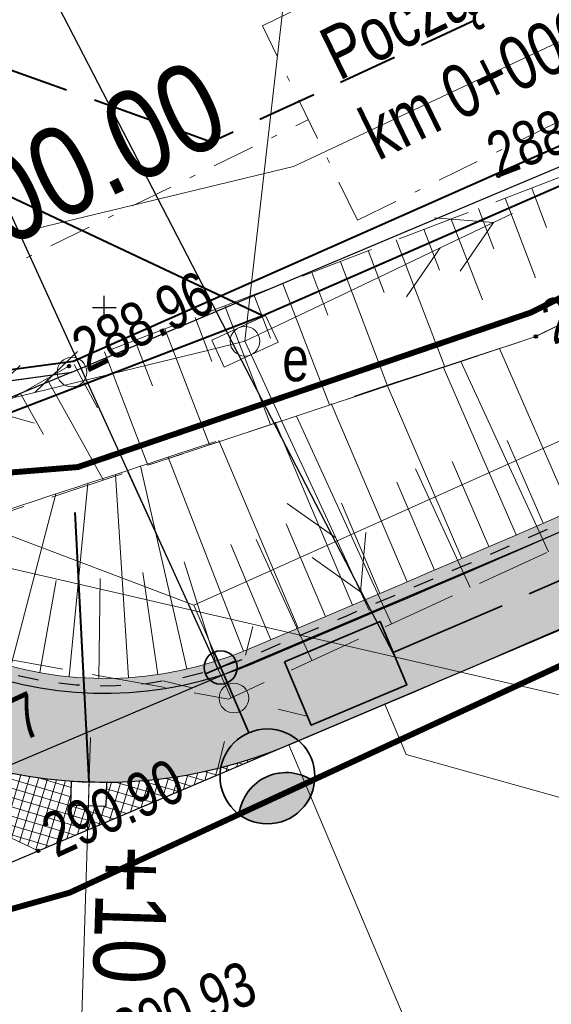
# Model space of a CAD drawing. Header units: metres. Extents: x 7437397 to 7437781, y 5556608 to 5556944.
# Tile 12 of 58: x 7437527 to 7437536, y 5556682 to 5556699. Entities that reach past the tile are written whole.
import ezdxf

# ---------------------------------------------------------------- set-up
doc = ezdxf.new("R2010")
doc.units = ezdxf.units.M
doc.header["$MEASUREMENT"] = 0
for name, pattern in [('0.5_0.5', [1.5, 0.5, -0.5, 0.5]), ('314-500', [2.5, 2, -0.5]), ('BUBZ01-500', [1.75, 1.25, -0.5]), ('DGN Style 2', [6.14715, 3.68829, -2.45886]), ('DGN Style 3', [8.60601, 6.14715, -2.45886]), ('DGN Style 4', [0.717182, 0.358367, -0.179184, 0.000447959, -0.179184]), ('EGBU01-500', [1, 0.5, -0.5]), ('KTCR02-500', [1.5, 1, -0.5]), ('KTJZ01-500', [2, 1.5, -0.5])]:
    doc.linetypes.add(name, pattern=pattern)
doc.layers.get('0').update_dxf_attribs({"color": 250, "lineweight": 5})
for name, color, linetype, lineweight in [('202-Punkt graniczny stabilizowany trwale', 7, 'Continuous', 5), ('510-Podpora jednosłupowa symb.-STPOW', 7, 'Continuous', 5), ('_PROJ_WYMIARY', 7, 'Continuous', 9), ('_PROJ_ZAGOSPODAROWANIE', 7, 'Continuous', 13), ('ARCH_HATCH', 7, 'Continuous', 13), ('BUBZ01', 250, 'Continuous', 5), ('BUIB02_01', 250, 'Continuous', 5), ('D_kilometraz', 7, 'Continuous', 13), ('D_kraweznik', 7, 'Continuous', 30), ('D_obrzeze', 7, 'Continuous', 30), ('D_odwodnienie liniowe_wpust', 36, 'Continuous', 30), ('D_opis trasy', 7, 'Continuous', 13), ('D_opisy', 7, 'Continuous', 13), ('D_pobocze', 7, 'Continuous', 13), ('D_skarpa', 7, 'DGN Style 3', 20), ('D_skarpa-symbol', 7, 'Continuous', 20), ('D_zakres', 7, 'DGN Style 2', 13), ('DS_nawierzchnia bitumiczna nowa', 250, 'Continuous', 0), ('EGBD03', 250, 'Continuous', 5), ('EGBP04_02', 250, 'Continuous', 5), ('EGBU01', 250, 'Continuous', 5), ('Elektryka_kanalizacja_technologiczna', 240, '314-500', 35), ('Elektryka_oswietlenie_zewnetrzne', 1, 'Continuous', 35), ('Elektryka_studzienki', 1, 'Continuous', 35), ('KTJZ01', 250, 'Continuous', 5), ('KTOK05_01', 250, 'Continuous', 5), ('MPZP', 250, 'Continuous', 5), ('przewód elektroenergetyczny niskiego napięcia (linia) - symbol', 7, 'Continuous', 5), ('przewód telekomunikacyjny (linia) - symbol', 7, 'Continuous', 5), ('rzedne dla projektanta', 250, 'Continuous', 5), ('SUPE', 250, 'Continuous', 5), ('SUPE_01', 250, 'Continuous', 5), ('SUPT_01', 250, 'Continuous', 5), ('SUSM01', 250, 'Continuous', 5), ('SUSM04_01_E', 250, 'Continuous', 5), ('szafa elektroenergetyczna (punkt)', 7, 'Continuous', 5), ('szafa elektroenergetyczna (punkt)-Atr17', 7, 'Continuous', 5), ('słup (punkt)', 7, 'Continuous', 5), ('Warstwa1Kanalizacja deszczowa', 34, 'Continuous', 40)]:
    doc.layers.add(name, color=color, linetype=linetype, lineweight=lineweight)
doc.layers.add('D_balustrada', color=7, linetype='0.5_0.5', lineweight=30, true_color=0x00968f)
doc.styles.add('ROMANS', font='arial.ttf', dxfattribs={"width": 0.8})
doc.styles.get("Standard").update_dxf_attribs({"font": 'txt.shx', "width": 0.75})
doc.styles.add('Style-Arial Narrow', font='ARIALN.TTF')
doc.linetypes.add('KTOK05_01-500', pattern='A,3.75,[13,dgnlstyle-rozp_2015.shx,S=0.002778,R=0,X=0,Y=0],3.75', length=7.5)
doc.dimstyles.new('1-500', dxfattribs={"dimscale": 10, "dimtxt": 0.1, "dimasz": 0.07, "dimexe": 0, "dimexo": 0, "dimgap": 0.05, "dimtad": 1, "dimdec": 1, "dimrnd": 0.08, "dimzin": 0, "dimtxsty": 'ROMANS', "dimblk": 'ARCHTICK', "dimcen": 0.02, "dimdle": 0.1, "dimclrt": 256, "dimadec": 0, "dimazin": 0, "dimtfac": 0.666667, "dimtdec": 1, "dimtofl": 0, "dimtmove": 1, "dimatfit": 2, "dimfxl": 0, "dimtolj": 1, "dimtzin": 0, "dimarcsym": 0})
pattern_1 = [(50, (0, 0), (0.7172601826, -0.062752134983), [0.075, -0.825]), (355, (0, 0), (-0.138751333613, 0.7521921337), [0.06, -0.66]), (100.45144446, (0.0598, -0.0052), (0.578508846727, 0.68943999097), [0.063740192, -0.701142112]), (46.1842, (0, 0.2), (1.06724133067, -0.16551928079), [0.1125, -1.2375]), (96.63563549, (0.0889, 0.1862), (0.93466194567, 0.97411860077), [0.095610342, -1.05171376]), (351.18416399, (0, 0.2), (0.93466194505, 0.97411860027), [0.09, -0.990000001]), (21, (0.1, 0.15), (0.59690705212, -0.402618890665), [0.075, -0.825]), (326, (0.1, 0.15), (0.24331533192, 0.725150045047), [0.06, -0.66]), (71.45144474, (0.14974, 0.11645), (0.84022237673, 0.322531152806), [0.06374019, -0.701142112]), (37.5, (0, 0), (0.012159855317, 0.332893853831), [0, -0.652, 0, -0.67, 0, -0.6625]), (7.5, (0, 0), (0.263069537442, 0.394411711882), [0, -0.382, 0, -0.637, 0, -0.2525]), (327.5, (-0.223, 0), (0.5338224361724, -0.022554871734), [0, -0.25, 0, -0.78, 0, -1.035]), (317.5, (-0.323, 0), (0.583186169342, 0.100104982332), [0, -0.325, 0, -0.518, 0, -0.735])]

# ---------------------------------------------------------------- blocks, each defined once
blk = doc.blocks.new('PE04')
at = {"color": 0, "linetype": 'Continuous', "lineweight": 13, "ltscale": 10}
for p, q in [((46.5, 0), (37.84, 5)), ((6.5, 0), (0, 0)), ((6.5, 0), (16.5, 0)), ((16.5, 0), (26.5, 0)), ((26.5, 0), (36.5, 0)), ((36.5, 0), (46.5, 0)), ((46.5, 0), (37.84, -5)), ((46.5, 0), (50, 0))]:
    blk.add_line(p, q, dxfattribs=at)
blk = doc.blocks.new('PT01')
at = {"color": 0, "linetype": 'Continuous', "lineweight": 13, "ltscale": 10}
for p, q in [((46.5, 0), (37.84, 5)), ((6.5, 0), (0, 0)), ((6.5, 0), (16.5, 0)), ((16.5, 0), (26.5, 0)), ((26.5, 0), (36.5, 0)), ((36.5, 0), (27.84, -5)), ((36.5, 0), (46.5, 0)), ((46.5, 0), (50, 0))]:
    blk.add_line(p, q, dxfattribs=at)
blk = doc.blocks.new('US18')
at = {"color": 0, "linetype": 'Continuous', "lineweight": 13, "ltscale": 10}
for p, q in [((-5, -2.5), (-5, 2.5)), ((-5, 2.5), (5, 2.5)), ((5, -2.5), (5, 2.5)), ((-5, -2.5), (5, -2.5))]:
    blk.add_line(p, q, dxfattribs=at)
blk = doc.blocks.new('202')
at = {"layer": '202-Punkt graniczny stabilizowany trwale', "color": 96, "linetype": 'Continuous', "lineweight": 13}
blk.add_circle((0, 0), 2.5, dxfattribs=at)
blk = doc.blocks.new('510')
at = {"layer": '510-Podpora jednosłupowa symb.-STPOW', "color": 0, "linetype": 'Continuous', "lineweight": 13}
blk.add_circle((0, 0), 2.5, dxfattribs=at)
blk = doc.blocks.new('SM04')
at = {"layer": 'słup (punkt)', "color": 0, "linetype": 'Continuous', "lineweight": 13}
blk.add_circle((0, 0), 2.5, dxfattribs=at)
blk = doc.blocks.new('SUSM01_2')
at = {"layer": 'SUSM01', "color": 250, "linetype": 'Continuous', "lineweight": 13}
for p, q in [((-0.543, 0.545), (-0.897, 0.899)), ((0.517, 0.545), (0.871, 0.899)), ((-0.897, -0.869), (-0.543, -0.515)), ((0.871, -0.869), (0.517, -0.515))]:
    blk.add_line(p, q, dxfattribs=at)
blk = doc.blocks.new('510_3')
at = {"layer": 'SUSM04_01_E', "linetype": 'Continuous', "lineweight": 13}
h = blk.add_hatch(color=8, dxfattribs=at)
edge = h.paths.add_edge_path()
edge.add_arc((0, 0), 0.25, 0, 360)
at = {"layer": 'SUSM04_01_E', "color": 250, "linetype": 'Continuous', "lineweight": 13}
blk.add_circle((0, 0), 0.25, dxfattribs=at)
blk = doc.blocks.new('slup_oswietleniowy_3')
h = blk.add_hatch(color=256)
h.dxf.hatch_style = 1
h.paths.add_polyline_path([(3, -0.866, 0.267949), (3.5, 0, 0.267949), (3, 0.866, 0.57735)])
for p, q in [((0, 0.35), (0, -0.35)), ((-0.35, 0), (1.5, 0))]:
    blk.add_line(p, q)
for centre, radius in [((2.5, 0), 1), ((0, 0), 0.35)]:
    blk.add_circle(centre, radius)
blk.add_arc((3.5, 0), 1, 120, 240)
blk = doc.blocks.new('_ArchTick')
at = {"color": 0, "linetype": 'ByBlock', "const_width": 0.15}
blk.add_lwpolyline([(-0.5, -0.5), (0.5, 0.5)], dxfattribs=at)
blk = doc.blocks.new('*D50')
at = {"layer": '_PROJ_WYMIARY', "color": 0, "lineweight": -2, "transparency": 16777216}
for p, q in [((7437535.644, 5556689.808), (7437517.82, 5556682.272)), ((7437536.235, 5556688.41), (7437518.411, 5556680.874)), ((7437517.43, 5556683.193), (7437518.8, 5556679.953))]:
    blk.add_line(p, q, dxfattribs=at)
at = {"layer": 'Defpoints', "color": 0, "transparency": 16777216}
for p in [(7437535.644, 5556689.808), (7437536.235, 5556688.41)]:
    blk.add_point(p, dxfattribs=at)
at = {"layer": '_PROJ_WYMIARY', "transparency": 16777216, "insert": (7437519.129, 5556682.001), "char_height": 1, "attachment_point": 5, "rotation": 292.9185, "style": 'ROMANS', "bg_fill": 3, "box_fill_scale": 1.25, "bg_fill_color": 256, "bg_fill_true_color": 13158600, "bg_fill_transparency": 0}
blk.add_mtext('\\A1;1,5', dxfattribs=at)
at = {"layer": 'Defpoints', "color": 0, "transparency": 16777216}
blk.add_point((7437518.411, 5556680.874), dxfattribs=at)
at = {"layer": '_PROJ_WYMIARY', "color": 0, "lineweight": -2, "transparency": 16777216, "xscale": 0.7000000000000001, "yscale": 0.7000000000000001, "zscale": 0.7000000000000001}
for p, rotation in [((7437517.82, 5556682.272), 112.9185406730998), ((7437518.411, 5556680.874), 292.9185406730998)]:
    blk.add_blockref('_ArchTick', p, dxfattribs=dict(at, rotation=rotation))
blk = doc.blocks.new('*D61')
at = {"layer": '_PROJ_WYMIARY', "color": 0, "lineweight": -2, "transparency": 16777216}
for p, q in [((7437528.247, 5556693.518), (7437528.247, 5556693.918)), ((7437528.047, 5556693.718), (7437528.447, 5556693.718)), ((7437521.111, 5556675.907), (7437525.829, 5556687.684))]:
    blk.add_line(p, q, dxfattribs=at)
at = {"layer": 'Defpoints', "color": 0, "transparency": 16777216}
for p in [(7437528.247, 5556693.718), (7437525.829, 5556687.684)]:
    blk.add_point(p, dxfattribs=at)
at = {"layer": '_PROJ_WYMIARY', "color": 0, "lineweight": -2, "transparency": 16777216, "xscale": 0.7000000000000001, "yscale": 0.7000000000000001, "zscale": 0.7000000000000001, "rotation": 68.1670001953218}
blk.add_blockref('_ArchTick', (7437525.829, 5556687.684), dxfattribs=at)
at = {"layer": '_PROJ_WYMIARY', "transparency": 16777216, "insert": (7437520.69, 5556677.815), "char_height": 1, "attachment_point": 5, "rotation": 68.167, "style": 'ROMANS', "bg_fill": 3, "box_fill_scale": 1.25, "bg_fill_color": 256, "bg_fill_true_color": 13158600, "bg_fill_transparency": 0}
blk.add_mtext('\\A1;R6,5', dxfattribs=at)
blk = doc.blocks.new('*D81')
at = {"layer": '_PROJ_WYMIARY', "color": 0, "lineweight": -2, "transparency": 16777216}
for p, q in [((7437519.185, 5556712.625), (7437594.059, 5556751.401)), ((7437606.252, 5556725.682), (7437593.171, 5556750.941)), ((7437533.154, 5556687.825), (7437520.073, 5556713.085))]:
    blk.add_line(p, q, dxfattribs=at)
at = {"layer": 'Defpoints', "color": 0}
for p in [(7437593.171, 5556750.941), (7437606.252, 5556725.682), (7437533.154, 5556687.825)]:
    blk.add_point(p, dxfattribs=at)
at = {"layer": '_PROJ_WYMIARY', "color": 0, "lineweight": -2, "transparency": 16777216, "xscale": 0.7000000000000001, "yscale": 0.7000000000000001, "zscale": 0.7000000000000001}
for p, rotation in [((7437593.171, 5556750.941), 27.37889478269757), ((7437520.073, 5556713.085), 207.3788947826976)]:
    blk.add_blockref('_ArchTick', p, dxfattribs=dict(at, rotation=rotation))
at = {"layer": '_PROJ_WYMIARY', "transparency": 16777216, "insert": (7437556.115, 5556732.991), "char_height": 1, "attachment_point": 5, "rotation": 27.3789, "style": 'ROMANS', "bg_fill": 3, "box_fill_scale": 1.25, "bg_fill_color": 256, "bg_fill_true_color": 13158600, "bg_fill_transparency": 0}
blk.add_mtext('\\A1;82,3', dxfattribs=at)
blk = doc.blocks.new('*D83')
at = {"layer": '_PROJ_WYMIARY', "color": 0, "lineweight": -2, "transparency": 16777216}
for p, q in [((7437515.174, 5556718.066), (7437539.548, 5556729.19)), ((7437552.718, 5556697.927), (7437538.639, 5556728.775)), ((7437530.164, 5556687.633), (7437516.084, 5556718.481))]:
    blk.add_line(p, q, dxfattribs=at)
at = {"layer": 'Defpoints', "color": 0}
for p in [(7437538.639, 5556728.775), (7437552.718, 5556697.927), (7437530.164, 5556687.633)]:
    blk.add_point(p, dxfattribs=at)
at = {"layer": '_PROJ_WYMIARY', "color": 0, "lineweight": -2, "transparency": 16777216, "xscale": 0.7000000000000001, "yscale": 0.7000000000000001, "zscale": 0.7000000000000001}
for p, rotation in [((7437538.639, 5556728.775), 24.5330001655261), ((7437516.084, 5556718.481), 204.5330001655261)]:
    blk.add_blockref('_ArchTick', p, dxfattribs=dict(at, rotation=rotation))
at = {"layer": '_PROJ_WYMIARY', "transparency": 16777216, "insert": (7437526.904, 5556724.63), "char_height": 1, "attachment_point": 5, "rotation": 24.533, "style": 'ROMANS', "bg_fill": 3, "box_fill_scale": 1.25, "bg_fill_color": 256, "bg_fill_true_color": 13158600, "bg_fill_transparency": 0}
blk.add_mtext('\\A1;24,8', dxfattribs=at)

msp = doc.modelspace()

# ---------------------------------------------------------------- hatches: boundary and pattern name
at = {"layer": '_PROJ_ZAGOSPODAROWANIE'}
h = msp.add_hatch(dxfattribs=at)
h.set_pattern_fill('AR-CONC', color=251, scale=0.1, style=0)
h.set_pattern_definition(pattern_1)
h.paths.add_polyline_path([(7437562.283, 5556703.048, -0.023893), (7437532.299, 5556688.645), (7437530.681, 5556687.961, -0.394504), (7437522.668, 5556690.9), (7437522.022, 5556692.179), (7437521.799, 5556692.066), (7437522.445, 5556690.787, 0.394504), (7437530.778, 5556687.731), (7437532.396, 5556688.415, 0.023893), (7437562.402, 5556702.828), (7437593.223, 5556719.488), (7437593.104, 5556719.708)])
h = msp.add_hatch(dxfattribs=at)
h.set_pattern_fill('AR-CONC', color=250, scale=0.1, style=0)
h.set_pattern_definition(pattern_1)
h.paths.add_polyline_path([(7437562.283, 5556703.048, -0.023893), (7437532.299, 5556688.645), (7437530.681, 5556687.961, -0.394504), (7437522.668, 5556690.9), (7437521.806, 5556692.07), (7437521.799, 5556692.066), (7437522.445, 5556690.787, 0.394504), (7437530.778, 5556687.731), (7437532.396, 5556688.415, 0.023893), (7437562.402, 5556702.828), (7437593.223, 5556719.488), (7437593.104, 5556719.708)])
at = {"layer": 'ARCH_HATCH', "linetype": 'Continuous', "lineweight": 25, "true_color": 0x97999b}
h = msp.add_hatch(color=253, dxfattribs=at)
h.dxf.hatch_style = 1
h.paths.add_polyline_path([(7437562.402, 5556702.828, -0.023893), (7437532.396, 5556688.415), (7437530.778, 5556687.731, -0.394504), (7437522.445, 5556690.787), (7437521.799, 5556692.066), (7437520.46, 5556691.39), (7437521.106, 5556690.111, 0.394504), (7437531.362, 5556686.349), (7437532.98, 5556687.034, 0.021064), (7437559.623, 5556699.646), (7437559.623, 5556699.646), (7437559.888, 5556699.785, 0.002613), (7437563.116, 5556701.508), (7437592.616, 5556717.455), (7437593.223, 5556719.488)])
at = {"layer": 'DS_nawierzchnia bitumiczna nowa'}
h = msp.add_hatch(dxfattribs=at)
h.set_pattern_fill('CROSSHATCH', color=256, style=0, pattern_type=2)
h.set_pattern_definition([(73.4667, (7437527.15435, 5556685.3172), (-0.1437982, 0.0426858), []), (343.4667, (7437527.15435, 5556685.3172), (0.0426858, 0.1437982), [])])
h.paths.add_polyline_path([(7437531.362, 5556686.349, -0.098999), (7437528.289, 5556685.718), (7437528.289, 5556685.712), (7437528.276, 5556685.313), (7437527.677, 5556685.332), (7437527.69, 5556685.732), (7437527.69, 5556685.737, -0.264246), (7437521.106, 5556690.111), (7437521.44, 5556689.45), (7437522.215, 5556688.3), (7437522.99, 5556687.15), (7437523.819, 5556686.462), (7437524.75, 5556685.69), (7437525.94, 5556685.125), (7437527.13, 5556684.56)])

# ---------------------------------------------------------------- linework, layer by layer
at = {"layer": '_PROJ_WYMIARY'}
msp.add_lwpolyline([(7437523.128, 5556690.132), (7437545.934, 5556684.885), (7437559.331, 5556684.885)], dxfattribs=at)
at = {"layer": '_PROJ_ZAGOSPODAROWANIE', "color": 132, "linetype": '314-500', "true_color": 0x00c1d5}
msp.add_lwpolyline([(7437559.6, 5556698.616, 0.1, 0.1, 0), (7437527.66, 5556683.855, 0.1, 0.1, 0), (7437508.206, 5556678.413, 0.1, 0.1, 0), (7437510.901, 5556669.437, 0.1, 0.1, 0), (7437507.748, 5556668.781, 0.1, 0.1, 0), (7437504.702, 5556678.037, 0.1, 0.1, 0), (7437490.9, 5556677.26, 0.1, 0.1, 0), (7437483.805, 5556682.481, 0.1, 0.1, 0), (7437514.47, 5556687.46, 0.1, 0.1, 0), (7437513.685, 5556688.995, 0.1, 0.1, 0), (7437521.799, 5556692.066, 0.1, 0.1, 0), (7437522.86, 5556690.63, 0.1, 0.1, 0), (7437527.801, 5556691.03, 0.1, 0.1, 0), (7437535.451, 5556693.636, 0.1, 0.1, 0), (7437587.796, 5556719.928, 0.1, 0.1, 0)], format="xyseb", dxfattribs=at)
at = {"layer": 'BUBZ01', "color": 7, "linetype": 'BUBZ01-500', "lineweight": 13}
msp.add_line((7437527.65, 5556692.73), (7437523.54, 5556690.4), dxfattribs=at)
at = {"layer": 'BUBZ01', "color": 7, "linetype": 'BUBZ01-500', "lineweight": 13, "flags": 128}
msp.add_lwpolyline([(7437528.318, 5556692.995), (7437547.83, 5556700.48), (7437576.23, 5556715.25), (7437589.02, 5556721.32), (7437589.43, 5556720.35), (7437575.67, 5556713.15), (7437558.6, 5556704.26), (7437548.16, 5556699.51), (7437535.53, 5556693.23), (7437528.982, 5556691.059)], dxfattribs=at)
msp.add_lwpolyline([(7437524.04, 5556689.42), (7437535.53, 5556693.23), (7437548.16, 5556699.51), (7437558.6, 5556704.26), (7437575.67, 5556713.15), (7437589.43, 5556720.35), (7437590.07, 5556719.5), (7437590.16, 5556717.95), (7437574.86, 5556709.22), (7437552.89, 5556697.48), (7437530.34, 5556687.12), (7437524.27, 5556688.21), (7437524.04, 5556689.42)], close=True, dxfattribs=at)
at = {"layer": 'BUBZ01', "color": 7, "linetype": 'Continuous', "lineweight": 13, "flags": 128}
for points in [[(7437535.46, 5556695.73), (7437535.71, 5556695.07)], [(7437535.01, 5556695.56), (7437535.52, 5556694.22)], [(7437534.56, 5556695.39), (7437534.82, 5556694.71)], [(7437534.1, 5556695.21), (7437534.63, 5556693.85)], [(7437533.64, 5556695.04), (7437533.9, 5556694.35)], [(7437533.17, 5556694.86), (7437533.995, 5556692.721)], [(7437532.7, 5556694.68), (7437532.97, 5556693.97)], [(7437532.23, 5556694.49), (7437533.025, 5556692.399)], [(7437531.75, 5556694.31), (7437532.02, 5556693.59)], [(7437531.26, 5556694.12), (7437532.049, 5556692.076)], [(7437530.77, 5556693.94), (7437531.05, 5556693.2)], [(7437530.28, 5556693.75), (7437531.052, 5556691.745)], [(7437529.78, 5556693.55), (7437530.06, 5556692.81)], [(7437529.27, 5556693.36), (7437530.022, 5556691.403)], [(7437528.76, 5556693.17), (7437529.06, 5556692.4)], [(7437528.25, 5556692.97), (7437528.982, 5556691.059)], [(7437527.74, 5556692.76), (7437528.13, 5556692.03)], [(7437535.74, 5556689.6), (7437534.261, 5556692.809)], [(7437527.28, 5556692.51), (7437528.232, 5556690.81)], [(7437526.84, 5556692.26), (7437527.22, 5556691.58)], [(7437533.09, 5556688.39), (7437531.487, 5556691.89)], [(7437530.39, 5556687.14), (7437528.643, 5556690.946)], [(7437534.42, 5556689), (7437533.5, 5556691)], [(7437531.75, 5556687.77), (7437530.81, 5556689.81)]]:
    msp.add_lwpolyline(points, dxfattribs=at)
at = {"layer": 'BUIB02_01', "color": 212, "linetype": 'Continuous', "lineweight": 40, "flags": 128}
for points in [[(7437471.018, 5556680.168), (7437490.105, 5556682.798), (7437506.941, 5556685.963), (7437514.516, 5556687.29), (7437530.92, 5556693.586), (7437543.72, 5556699.172), (7437579.76, 5556716.205), (7437631.582, 5556743.722), (7437615.039, 5556772.576)], [(7437512.405, 5556718.826), (7437523.822, 5556696.921), (7437530.92, 5556693.586)]]:
    msp.add_lwpolyline(points, dxfattribs=at)
at = {"layer": 'D_skarpa-symbol', "flags": 128}
for points in [[(7437536.112, 5556690.284), (7437534.913, 5556693.028)], [(7437535.653, 5556690.085), (7437535.046, 5556691.479)]]:
    msp.add_lwpolyline(points, dxfattribs=at)
at = {"layer": 'EGBU01', "color": 96, "linetype": 'EGBU01-500', "lineweight": 13, "flags": 128}
for points in [[(7437527.7, 5556692.63), (7437547.59, 5556701)], [(7437547.59, 5556701), (7437527.7, 5556692.63)], [(7437525.68, 5556692.35), (7437527.7, 5556692.63)], [(7437527.7, 5556692.63), (7437525.68, 5556692.35)]]:
    msp.add_lwpolyline(points, dxfattribs=at)
at = {"layer": 'Elektryka_kanalizacja_technologiczna'}
msp.add_arc((7437396.683, 5557009.404), 349.25, 292.99537, 298.39337, dxfattribs=at)
at = {"layer": 'Elektryka_studzienki'}
msp.add_lwpolyline([(7437531.288, 5556687.746), (7437532.899, 5556688.428), (7437533.351, 5556687.359), (7437531.739, 5556686.678)], close=True, dxfattribs=at)
at = {"layer": 'KTJZ01', "color": 7, "linetype": 'KTJZ01-500', "lineweight": 13, "flags": 128}
msp.add_lwpolyline([(7437487.24, 5556665.88), (7437500.01, 5556668.65), (7437509.93, 5556671.34), (7437514.81, 5556672.66), (7437528.54, 5556677.57), (7437546.18, 5556685.08), (7437562.31, 5556693.39), (7437575.78, 5556700.17), (7437584.6, 5556705.2), (7437599.33, 5556712.79), (7437607.41, 5556717.03), (7437624.22, 5556725.75), (7437636.91, 5556731.79), (7437639.91, 5556733.3), (7437648.13, 5556737.1), (7437664.08, 5556744.94), (7437674.41, 5556750.47), (7437695.47, 5556762.01), (7437726.23, 5556778.98), (7437745.592, 5556790.579), (7437740.524, 5556799.89), (7437726.071, 5556794.065), (7437721.424, 5556793.261), (7437718.653, 5556793.684), (7437716.454, 5556794.853), (7437714.78, 5556796.65), (7437713.44, 5556798.18), (7437704.05, 5556814.76), (7437696.46, 5556806.77), (7437698.53, 5556806.84), (7437700.74, 5556806.26), (7437702.79, 5556804.94), (7437704.06, 5556803.16), (7437709.44, 5556793.77), (7437711.44, 5556790.12), (7437712.13, 5556787.63), (7437712.21, 5556785.35), (7437711.59, 5556783.66), (7437709.87, 5556781.76), (7437701.28, 5556777.09), (7437699.42, 5556776.48), (7437697.78, 5556776.19), (7437695.76, 5556776.41), (7437693.65, 5556777.51), (7437692.09, 5556778.89), (7437690.49, 5556781.22), (7437685.25, 5556778.28), (7437686.1, 5556775.03), (7437686.085, 5556773.72), (7437685.81, 5556772.51), (7437685.3, 5556771.32), (7437684.475, 5556769.98), (7437683.43, 5556768.68), (7437682.12, 5556767.23), (7437680.52, 5556765.9), (7437679.609, 5556765.424), (7437667.4, 5556758.73), (7437656.58, 5556752.94), (7437646.03, 5556747.24), (7437635.04, 5556741.31), (7437625.46, 5556735.97), (7437617.31, 5556731.03), (7437610.73, 5556727.32), (7437599.83, 5556721.28), (7437592.56, 5556717.41), (7437581.48, 5556711.39), (7437572.19, 5556706.38), (7437570.63, 5556705.57), (7437559.43, 5556699.57), (7437555.27, 5556697.37), (7437547.58, 5556693.6), (7437542.1, 5556690.99), (7437536.78, 5556688.64), (7437527.13, 5556684.56), (7437524.75, 5556685.69), (7437522.99, 5556687.15), (7437521.44, 5556689.45), (7437520.46, 5556691.39), (7437515.43, 5556689.51), (7437516.09, 5556686.202), (7437515.98, 5556684.5), (7437514.73, 5556681.38), (7437513.55, 5556680.28), (7437512.1, 5556679.32), (7437507.87, 5556678.13), (7437498.81, 5556675.82), (7437492.9, 5556674.29)], dxfattribs=at)
at = {"layer": 'KTOK05_01', "color": 7, "linetype": 'KTOK05_01-500', "lineweight": 40, "flags": 128}
msp.add_lwpolyline([(7437532.153, 5556729.161), (7437547.36, 5556701.5), (7437527.72, 5556692.81), (7437525.62, 5556692.53), (7437523.63, 5556693.08), (7437521.96, 5556694.22), (7437517.2, 5556703.54), (7437514.83, 5556707.82), (7437509.814, 5556717.461)], dxfattribs=at)
at = {"layer": 'MPZP', "color": 212, "linetype": 'KTCR02-500', "lineweight": 40, "flags": 128}
msp.add_lwpolyline([(7437738.295, 5556803.984), (7437715.191, 5556791.784), (7437661.349, 5556763.226), (7437574.511, 5556717.006), (7437530.05, 5556696.506), (7437525.798, 5556698.029), (7437514.19, 5556719.761)], dxfattribs=at)
at = {"layer": 'rzedne dla projektanta', "color": 7, "linetype": 'Continuous', "lineweight": 40}
for centre in [(7437534.9, 5556695.94), (7437535.53, 5556693.23), (7437527.65, 5556692.73), (7437527.13, 5556684.56)]:
    msp.add_circle(centre, 0.0225, dxfattribs=at)
at = {"layer": 'SUPE', "color": 1, "linetype": 'Continuous', "lineweight": 13, "flags": 128}
msp.add_lwpolyline([(7437529.9, 5556717.63), (7437532.82, 5556712.36), (7437530.62, 5556693.15)], dxfattribs=at)
at = {"layer": 'SUPE_01', "color": 1, "linetype": 'Continuous', "lineweight": 13}
msp.add_line((7437529.759, 5556688.702), (7437530.433, 5556687.135), dxfattribs=at)
at = {"layer": 'SUPE_01', "color": 1, "linetype": 'Continuous', "lineweight": 13, "flags": 128}
msp.add_lwpolyline([(7437601.635, 5556725.162), (7437600.216, 5556724.388), (7437574.398, 5556710.521), (7437552.37, 5556698.835), (7437529.759, 5556688.702), (7437521.807, 5556691.71), (7437513.451, 5556689.173), (7437513.22, 5556690)], dxfattribs=at)
at = {"layer": 'SUPT_01', "color": 30, "linetype": 'Continuous', "lineweight": 13, "flags": 128}
msp.add_lwpolyline([(7437624.834, 5556744.449), (7437603.973, 5556732.899), (7437579.114, 5556719.1), (7437574.314, 5556716.425), (7437544.39, 5556702.175), (7437531.441, 5556696.093), (7437491.469, 5556686.466), (7437485.362, 5556685.024)], dxfattribs=at)
at = {"layer": 'Warstwa1Kanalizacja deszczowa'}
msp.add_line((7437527.989, 5556685.722), (7437527.756, 5556690.266), dxfattribs=at)

# ---------------------------------------------------------------- block references
at = {"layer": 'EGBP04_02', "color": 96, "linetype": 'Continuous', "lineweight": 13, "xscale": 0.1, "yscale": 0.1, "zscale": 0.1}
msp.add_blockref('202', (7437527.7, 5556692.63), dxfattribs=at)
at = {"layer": 'Elektryka_oswietlenie_zewnetrzne', "linetype": 'Continuous', "xscale": 0.8000000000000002, "yscale": 0.8000000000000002, "zscale": 0.001, "rotation": 293.2482676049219}
msp.add_blockref('slup_oswietleniowy_3', (7437530.21, 5556687.653), dxfattribs=at)
at = {"layer": 'przewód elektroenergetyczny niskiego napięcia (linia) - symbol', "color": 1, "linetype": 'Continuous', "lineweight": 13, "xscale": 0.1, "yscale": 0.1, "zscale": 0.1}
for rotation in [25.51900000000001, 193.705, 294.799]:
    msp.add_blockref('PE04', (7437530.62, 5556693.15), dxfattribs=dict(at, rotation=rotation))
at = {"layer": 'przewód telekomunikacyjny (linia) - symbol', "color": 30, "linetype": 'Continuous', "lineweight": 13, "xscale": 0.1, "yscale": 0.1, "zscale": 0.1}
for rotation in [25.51900000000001, 193.705, 294.799]:
    msp.add_blockref('PT01', (7437530.62, 5556693.15), dxfattribs=dict(at, rotation=rotation))
at = {"layer": 'SUSM01', "color": 7, "linetype": 'Continuous', "lineweight": 13, "rotation": 211.119352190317}
msp.add_blockref('SUSM01_2', (7437530.433, 5556687.135), dxfattribs=at)
at = {"layer": 'SUSM04_01_E', "color": 7, "linetype": 'Continuous', "lineweight": 13, "xscale": 0.1, "yscale": 0.1, "zscale": 0.1}
for name in ['510', 'SM04']:
    msp.add_blockref(name, (7437530.62, 5556693.15), dxfattribs=at)
at = {"layer": 'SUSM04_01_E', "color": 7, "linetype": 'Continuous', "lineweight": 13}
msp.add_blockref('510_3', (7437530.433, 5556687.135), dxfattribs=at)
at = {"layer": 'szafa elektroenergetyczna (punkt)', "color": 7, "linetype": 'Continuous', "lineweight": 13, "xscale": 0.1, "yscale": 0.1, "zscale": 0.1, "rotation": 24.775}
msp.add_blockref('US18', (7437530.62, 5556693.15), dxfattribs=at)

# ---------------------------------------------------------------- texts
at = {"layer": 'D_opisy', "insert": (7437531.809, 5556698.343), "char_height": 0.9, "attachment_point": 1, "rotation": 26.078}
msp.add_mtext('\\pt11;{\\fArial|b0|i0|c0|p39;Początek projektowanego chodnika\\Pkm 0+000 (km 1+133.43, odc. ref. 050)}', dxfattribs=at)
at = {"layer": 'rzedne dla projektanta', "color": 7, "linetype": 'Continuous', "lineweight": 0, "char_height": 0.75, "attachment_point": 7, "line_spacing_factor": 0.6}
for s, insert, rotation in [('\\FWORKING_1250;\\H1x;\\W0.8; 288.87', (7437534.691, 5556695.819), 20.8934), ('\\FWORKING_1250;\\H1x;\\W0.8; 288.66', (7437535.619, 5556692.996), 20.8934), ('\\FWORKING_1250;\\H1x;\\W0.8; 288.96', (7437527.76, 5556692.505), 26.0627), ('\\FWORKING_1250;\\H1x;\\W0.8; 290.77', (7437524.854, 5556685.463), 24.6363), ('\\FWORKING_1250;\\H1x;\\W0.8; 290.90', (7437527.234, 5556684.333), 24.6363), ('\\FWORKING_1250;\\H1x;\\W0.8; 290.93', (7437528.393, 5556681.028), 21.7971)]:
    msp.add_mtext(s, dxfattribs=dict(at, insert=insert, rotation=rotation))
at = {"layer": 'szafa elektroenergetyczna (punkt)-Atr17', "color": 7, "insert": (7437531.251, 5556692.466), "char_height": 0.75, "attachment_point": 7, "line_spacing_factor": 0.6}
msp.add_mtext('\\FWORKING_1250;\\H1x;\\W0.8;e', dxfattribs=at)

# ---------------------------------------------------------------- next in the draw order: dimensions: what is measured, and where the dimension line sits
at = {"layer": '_PROJ_WYMIARY'}
dim = msp.add_linear_dim(base=(7437518.411, 5556680.874), p1=(7437535.644, 5556689.808), p2=(7437536.235, 5556688.41), angle=292.9185, dimstyle='1-500', dxfattribs=at)
dim.commit()
dim.dimension.update_dxf_attribs({"geometry": '*D50', "text_midpoint": (7437518.115, 5556681.573), "dimtype": 161})

# ---------------------------------------------------------------- next in the draw order: linework, layer by layer
at = {"layer": 'D_kraweznik'}
msp.add_line((7437531.362, 5556686.349), (7437532.98, 5556687.034), dxfattribs=at)
msp.add_arc((7437396.683, 5557009.404), 350, 292.91854, 298.39337, dxfattribs=at)
at = {"layer": 'D_obrzeze'}
msp.add_line((7437530.778, 5556687.731), (7437532.396, 5556688.415), dxfattribs=at)
msp.add_arc((7437396.683, 5557009.404), 348.5, 292.91854, 298.39337, dxfattribs=at)
at = {"layer": 'D_opis trasy'}
msp.add_line((7437539.561, 5556684.449), (7437533.34, 5556686.184), dxfattribs=at)
at = {"layer": 'D_opis trasy', "flags": 128}
for points in [[(7437532.98, 5556687.034), (7437533.34, 5556686.184)], [(7437531.362, 5556686.349), (7437536.385, 5556674.47)]]:
    msp.add_lwpolyline(points, dxfattribs=at)
at = {"layer": 'D_skarpa-symbol', "flags": 128}
for points in [[(7437535.194, 5556689.887), (7437533.967, 5556692.718)], [(7437534.277, 5556689.489), (7437533.022, 5556692.409)], [(7437533.357, 5556689.096), (7437532.076, 5556692.099)], [(7437532.437, 5556688.704), (7437531.128, 5556691.788)], [(7437531.516, 5556688.314), (7437530.179, 5556691.477)], [(7437530.594, 5556687.927), (7437529.322, 5556691.197)], [(7437534.735, 5556689.688), (7437534.115, 5556691.125)], [(7437529.641, 5556687.628), (7437528.858, 5556691.045)], [(7437533.817, 5556689.293), (7437533.185, 5556690.774)], [(7437532.897, 5556688.9), (7437532.25, 5556690.422)], [(7437531.977, 5556688.509), (7437531.315, 5556690.071)], [(7437531.056, 5556688.12), (7437530.383, 5556689.722)], [(7437530.124, 5556687.757), (7437529.596, 5556689.435)], [(7437529.15, 5556687.534), (7437528.899, 5556689.255)]]:
    msp.add_lwpolyline(points, dxfattribs=at)

# ---------------------------------------------------------------- next in the draw order: dimensions: what is measured, and where the dimension line sits
at = {"layer": '_PROJ_WYMIARY'}
dim = msp.add_radius_dim(center=(7437528.247, 5556693.718), mpoint=(7437525.829, 5556687.684), dimstyle='1-500', dxfattribs=at)
dim.commit()
dim.dimension.update_dxf_attribs({"geometry": '*D61', "text_midpoint": (7437521.712, 5556677.406), "dimtype": 164})

# ---------------------------------------------------------------- next in the draw order: linework, layer by layer
at = {"layer": '_PROJ_WYMIARY', "linetype": 'DGN Style 4', "ltscale": 2}
msp.add_line((7437520.46, 5556691.39), (7437531.69, 5556696.886), dxfattribs=at)
at = {"layer": 'D_balustrada', "ltscale": 0.7, "flags": 128}
msp.add_lwpolyline([(7437521.799, 5556692.066), (7437522.557, 5556690.843, 0.394504), (7437530.729, 5556687.846), (7437532.348, 5556688.53, 0.023893), (7437562.343, 5556702.938), (7437590.074, 5556717.928), (7437590.026, 5556719.569)], format="xyb", dxfattribs=at)
at = {"layer": 'D_kilometraz', "flags": 128}
msp.add_lwpolyline([(7437527.957, 5556684.723), (7437528.014, 5556686.472)], dxfattribs=at)
at = {"layer": 'D_kraweznik'}
msp.add_arc((7437528.247, 5556693.718), 8, 224.9585, 292.9185, dxfattribs=at)
at = {"layer": 'D_obrzeze'}
msp.add_arc((7437528.247, 5556693.718), 6.5, 206.8008, 292.9185, dxfattribs=at)
at = {"layer": 'D_odwodnienie liniowe_wpust', "flags": 128}
msp.add_lwpolyline([(7437527.677, 5556685.332), (7437528.276, 5556685.313), (7437528.289, 5556685.712), (7437527.69, 5556685.732), (7437527.677, 5556685.332)], close=True, dxfattribs=at)
at = {"layer": 'D_opisy'}
msp.add_line((7437527.989, 5556685.722), (7437527.601, 5556673.059), dxfattribs=at)
at = {"layer": 'D_pobocze', "flags": 128}
msp.add_lwpolyline([(7437522.668, 5556690.9, 0.394504), (7437530.681, 5556687.961), (7437532.299, 5556688.645, 0.023893), (7437562.283, 5556703.048), (7437593.104, 5556719.708)], format="xyb", dxfattribs=at)
at = {"layer": 'D_skarpa', "flags": 128}
msp.add_lwpolyline([(7437524.288, 5556689.548), (7437524.714, 5556689.687), (7437525.28, 5556689.873), (7437525.75, 5556690.027), (7437526.151, 5556690.158), (7437526.498, 5556690.272), (7437526.804, 5556690.372), (7437527.078, 5556690.462), (7437527.326, 5556690.543), (7437527.555, 5556690.618), (7437527.767, 5556690.687), (7437527.965, 5556690.752), (7437528.153, 5556690.814), (7437528.333, 5556690.873), (7437528.506, 5556690.929), (7437528.675, 5556690.985), (7437528.84, 5556691.039), (7437529.003, 5556691.092), (7437529.165, 5556691.145), (7437529.354, 5556691.207), (7437529.831, 5556691.363), (7437530.308, 5556691.52), (7437530.785, 5556691.676), (7437531.258, 5556691.831), (7437531.728, 5556691.985), (7437532.198, 5556692.139), (7437532.668, 5556692.293), (7437533.138, 5556692.447), (7437533.609, 5556692.601), (7437534.079, 5556692.755), (7437534.55, 5556692.909), (7437535.021, 5556693.063), (7437535.492, 5556693.218), (7437535.937, 5556693.43), (7437536.38, 5556693.648), (7437536.823, 5556693.866), (7437537.266, 5556694.083), (7437537.709, 5556694.301), (7437538.152, 5556694.519), (7437538.595, 5556694.737), (7437539.038, 5556694.954), (7437539.48, 5556695.172), (7437539.923, 5556695.389), (7437540.366, 5556695.607), (7437540.808, 5556695.825), (7437541.251, 5556696.042), (7437541.693, 5556696.26), (7437542.136, 5556696.477), (7437542.579, 5556696.695), (7437543.021, 5556696.912), (7437543.463, 5556697.13), (7437543.906, 5556697.347), (7437544.348, 5556697.565), (7437544.791, 5556697.782), (7437545.233, 5556698), (7437545.675, 5556698.217), (7437546.118, 5556698.434), (7437546.56, 5556698.652), (7437547.002, 5556698.869), (7437547.445, 5556699.087), (7437547.887, 5556699.304), (7437548.334, 5556699.513), (7437548.781, 5556699.72), (7437549.229, 5556699.927), (7437549.676, 5556700.134), (7437550.124, 5556700.341), (7437550.571, 5556700.548), (7437551.019, 5556700.755), (7437551.467, 5556700.962), (7437551.914, 5556701.169), (7437552.362, 5556701.376), (7437552.81, 5556701.583), (7437553.258, 5556701.79), (7437553.706, 5556701.997), (7437554.154, 5556702.204), (7437554.602, 5556702.411), (7437555.05, 5556702.618), (7437555.498, 5556702.826), (7437555.946, 5556703.033), (7437556.394, 5556703.24), (7437556.843, 5556703.447), (7437557.291, 5556703.655), (7437557.739, 5556703.862), (7437558.188, 5556704.069), (7437558.636, 5556704.279), (7437559.073, 5556704.508), (7437559.51, 5556704.737), (7437559.947, 5556704.966), (7437560.384, 5556705.196), (7437560.821, 5556705.425), (7437561.262, 5556705.656), (7437561.705, 5556705.888), (7437562.147, 5556706.121), (7437562.59, 5556706.353), (7437563.033, 5556706.585), (7437563.476, 5556706.817), (7437563.919, 5556707.05), (7437564.362, 5556707.282), (7437564.804, 5556707.514), (7437565.247, 5556707.746), (7437565.69, 5556707.979), (7437566.133, 5556708.211), (7437566.576, 5556708.443), (7437567.019, 5556708.676), (7437567.461, 5556708.908), (7437567.904, 5556709.14), (7437568.347, 5556709.372), (7437568.79, 5556709.605), (7437569.233, 5556709.837), (7437569.676, 5556710.069), (7437570.121, 5556710.297), (7437570.565, 5556710.526), (7437571.01, 5556710.755), (7437571.455, 5556710.983), (7437571.9, 5556711.212), (7437572.344, 5556711.441), (7437572.789, 5556711.669), (7437573.234, 5556711.898), (7437573.679, 5556712.126), (7437574.124, 5556712.355), (7437574.568, 5556712.584), (7437575.013, 5556712.812), (7437575.458, 5556713.041), (7437575.908, 5556713.259), (7437576.364, 5556713.468), (7437576.82, 5556713.676), (7437577.275, 5556713.885), (7437577.731, 5556714.094), (7437578.186, 5556714.302), (7437578.642, 5556714.511), (7437579.097, 5556714.72), (7437579.553, 5556714.928), (7437580.009, 5556715.137), (7437580.463, 5556715.349), (7437580.897, 5556715.596), (7437581.331, 5556715.844), (7437581.766, 5556716.092), (7437582.2, 5556716.34), (7437582.635, 5556716.588), (7437583.069, 5556716.836), (7437583.504, 5556717.083), (7437583.938, 5556717.331), (7437584.372, 5556717.579), (7437584.807, 5556717.827), (7437585.241, 5556718.075), (7437585.676, 5556718.322), (7437586.11, 5556718.57), (7437586.544, 5556718.818), (7437586.979, 5556719.066), (7437587.413, 5556719.314), (7437587.848, 5556719.562), (7437588.282, 5556719.809), (7437588.716, 5556720.057), (7437589.151, 5556720.305), (7437589.223, 5556720.346)], dxfattribs=at)
at = {"layer": 'D_skarpa-symbol', "flags": 128}
for points in [[(7437528.653, 5556687.483), (7437528.433, 5556690.905)], [(7437527.655, 5556687.498), (7437527.966, 5556690.753)], [(7437526.671, 5556687.671), (7437527.429, 5556690.577)], [(7437527.159, 5556687.565), (7437527.433, 5556689.116)], [(7437528.154, 5556687.47), (7437528.178, 5556689.15)]]:
    msp.add_lwpolyline(points, dxfattribs=at)
at = {"layer": 'D_zakres', "flags": 128}
msp.add_lwpolyline([(7437521.106, 5556690.111), (7437521.44, 5556689.45), (7437522.215, 5556688.3), (7437522.99, 5556687.15), (7437524.75, 5556685.69), (7437525.94, 5556685.125), (7437527.13, 5556684.56), (7437531.362, 5556686.349)], dxfattribs=at)
at = {"layer": 'DS_nawierzchnia bitumiczna nowa'}
for p, q in [((7437527.69, 5556685.732), (7437527.69, 5556685.737)), ((7437528.289, 5556685.712), (7437528.289, 5556685.718))]:
    msp.add_line(p, q, dxfattribs=at)
at = {"layer": 'EGBD03', "color": 114, "linetype": 'Continuous', "lineweight": 30, "true_color": 0x00b140, "flags": 128}
for points in [[(7437527.7, 5556692.63), (7437547.59, 5556701)], [(7437527.7, 5556692.63), (7437522.86, 5556690.63)], [(7437525.68, 5556692.35), (7437527.7, 5556692.63)]]:
    msp.add_lwpolyline(points, dxfattribs=at)

# ---------------------------------------------------------------- next in the draw order: texts
at = {"layer": 'D_kilometraz', "style": 'Style-Arial Narrow'}
for s, insert, char_height, attachment_point, rotation, line_spacing_factor in [('0+000.00', (7437526.54, 5556696.369), 1.5, 2, 25.991, 1.4), ('+10', (7437528.718, 5556684.647), 1.2, 4, 268.1558, 1.6)]:
    msp.add_mtext(s, dxfattribs=dict(at, insert=insert, char_height=char_height, attachment_point=attachment_point, rotation=rotation, line_spacing_factor=line_spacing_factor))

# ---------------------------------------------------------------- next in the draw order: dimensions: what is measured, and where the dimension line sits
at = {"layer": '_PROJ_WYMIARY'}
dim = msp.add_aligned_dim(p1=(7437533.154, 5556687.825), p2=(7437606.252, 5556725.682), distance=28.446, dimstyle='1-500', dxfattribs=at)
dim.commit()
dim.dimension.update_dxf_attribs({"geometry": '*D81', "text_midpoint": (7437556.115, 5556732.991)})

# ---------------------------------------------------------------- next in the draw order: dimensions: what is measured, and where the dimension line sits
dim = msp.add_aligned_dim(p1=(7437530.164, 5556687.633), p2=(7437552.718, 5556697.927), distance=33.909, dimstyle='1-500', dxfattribs=at)
dim.commit()
dim.dimension.update_dxf_attribs({"geometry": '*D83', "text_midpoint": (7437526.904, 5556724.63)})

# ---------------------------------------------------------------- next in the draw order: linework, layer by layer
at = {"layer": '_PROJ_WYMIARY', "linetype": 'DGN Style 4', "ltscale": 2}
msp.add_lwpolyline([(7437548.314, 5556702.921), (7437532.519, 5556695.19), (7437530.917, 5556698.465), (7437546.712, 5556706.195)], close=True, dxfattribs=at)

doc.saveas('drawing.dxf')
